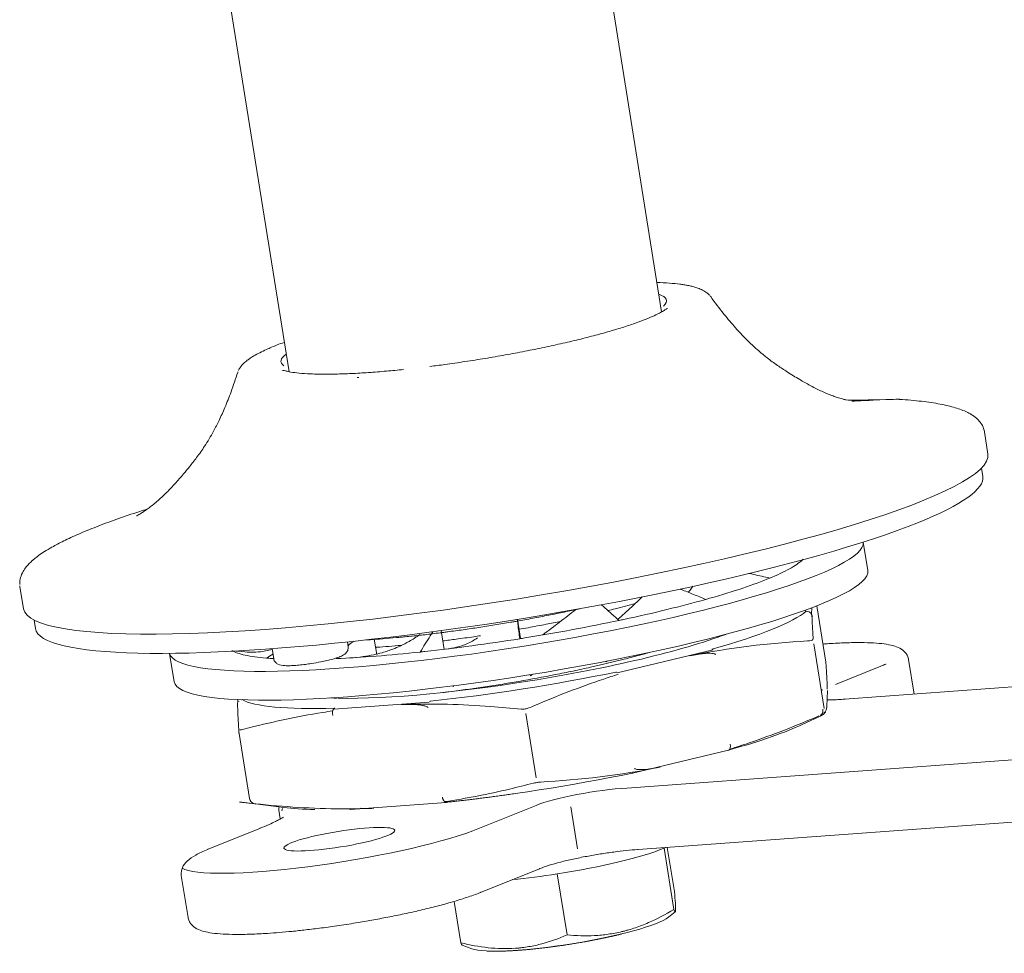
# Model space of a CAD drawing. Header units: millimetres. Extents: x 1769 to 2159, y 1684 to 1953.
# Tile 6 of 9: x 1992 to 2038, y 1863 to 1906. Entities that reach past the tile are written whole.
import ezdxf

# ---------------------------------------------------------------- set-up
doc = ezdxf.new("R2010")
doc.units = ezdxf.units.MM
doc.layers.add('1', color=7, linetype='Continuous', true_color=0xffffff)

msp = doc.modelspace()

# ---------------------------------------------------------------- linework, layer by layer
at = {"layer": '1', "color": 7, "linetype": 'Continuous', "lineweight": 18}
for p, q in [((2022.105, 1892.837), (2018.637, 1914.465)), ((2001.995, 1907.718), (2004.826, 1890.066)), ((2008.546, 1890.025), (2008.634, 1890.031)), ((2008.067, 1889.802), (2007.977, 1889.796)), ((2037.239, 1886.249), (2037.074, 1887.28)), ((2037.001, 1885.208), (2036.938, 1885.599)), ((2031.664, 1880.843), (2031.452, 1882.164)), ((1992.345, 1880.107), (1992.511, 1879.076)), ((2029.722, 1876.594), (2029.302, 1879.211)), ((2087.743, 1879.064), (2030.589, 1874.881)), ((1993, 1878.552), (1993.062, 1878.162)), ((1993.062, 1878.162), (1993.062, 1878.162)), ((2015.56, 1877.689), (2015.416, 1878.584)), ((2012.022, 1877.188), (2011.882, 1878.061)), ((2004.039, 1877.22), (2004.112, 1876.76)), ((2007.568, 1877.314), (2007.533, 1877.535)), ((2008.893, 1876.949), (2008.777, 1877.671)), ((1999.285, 1877.005), (1999.497, 1875.684)), ((2019.533, 1876.641), (2019.537, 1876.617)), ((2033.811, 1875.117), (2033.554, 1876.723)), ((2016.013, 1876.017), (2016.022, 1875.96)), ((2029.767, 1874.546), (2029.791, 1875.287)), ((2002.445, 1874.863), (2002.436, 1874.592)), ((2028.653, 1873.719), (2029.528, 1874.131)), ((2029.528, 1874.131), (2029.526, 1874.131)), ((2002.505, 1873.285), (2002.988, 1870.274)), ((2020.754, 1871.45), (2025.204, 1872.514)), ((2021.021, 1867.91), (2078.174, 1872.092)), ((2002.988, 1870.279), (2002.992, 1870.273)), ((2003.265, 1870.022), (2004.584, 1869.859)), ((2007.682, 1869.773), (2012.107, 1870.097)), ((2012.107, 1870.097), (2012.111, 1870.097)), ((2004.349, 1869.739), (2004.415, 1869.327)), ((2003.494, 1868.903), (2001.076, 1867.926)), ((2022.214, 1867.968), (2022.669, 1865.133)), ((2022.366, 1868.008), (2022.695, 1865.957)), ((1999.829, 1866.712), (2000.142, 1864.757)), ((2013.706, 1865.918), (2016.444, 1867.023)), ((2017.263, 1866.783), (2017.718, 1863.948)), ((2012.485, 1865.505), (2012.793, 1863.587)), ((2022.416, 1864.767), (2022.739, 1865.021)), ((2012.848, 1863.473), (2013.308, 1863.307))]:
    msp.add_line(p, q, dxfattribs=at)
at = {"layer": '1', "color": 7, "linetype": 'Continuous', "lineweight": 13}
for p, q in [((2029.062, 1879.119), (2029.053, 1878.835)), ((2029.647, 1874.443), (2029.166, 1877.441)), ((2020.045, 1876.107), (2024.495, 1877.172)), ((2032.266, 1876.411), (2030.166, 1875.564)), ((2032.503, 1876.507), (2032.51, 1876.51)), ((2020.16, 1875.883), (2020.162, 1875.886)), ((2077.647, 1874.945), (2020.494, 1870.763)), ((2002.501, 1874.765), (2002.501, 1874.767)), ((2011.321, 1874.742), (2006.895, 1874.418)), ((2015.801, 1874.219), (2016.281, 1871.229)), ((2025.236, 1872.532), (2025.251, 1872.537)), ((2003.248, 1870.027), (2002.52, 1870.113)), ((2016.285, 1869.959), (2013.352, 1868.775)), ((2018.205, 1867.942), (2017.891, 1869.897))]:
    msp.add_line(p, q, dxfattribs=at)
for centre, major_axis, start_param, end_param in [((2013.386, 1891.95), (-8.936, -1.433), 2.945463, 3.399785), ((2013.386, 1891.95), (-8.936, -1.433), 6.024999, 6.436417), ((2015.737, 1877.286), (13.33, 2.138), 5.402229, 6.060484), ((2026.07, 1876.025), (7.405, 1.188), 5.679905, 5.742121), ((2015.737, 1877.286), (13.33, 2.138), 4.356102, 5.014538), ((2032.289, 1875.575), (2.962, 0.475), 2.711293, 2.738913), ((2015.737, 1877.286), (13.33, 2.138), 3.310193, 3.968417), ((2018.85, 1870.149), (2.962, 0.475), 0.960555, 2.595028), ((1994.645, 1868.272), (9.874, 1.583), 6.180106, 6.249198), ((2007.156, 1868.389), (7.405, 1.188), 3.302263, 5.679905)]:
    msp.add_ellipse(centre, major_axis=major_axis, ratio=0.140348, start_param=start_param, end_param=end_param, dxfattribs=at)
at = {"layer": '1', "color": 7, "linetype": 'Continuous', "lineweight": 18}
for centre, major_axis, ratio, start_param, end_param in [((2013.429, 1891.68), (10.996, 1.763), 0.140348, 0.071439, 0.099812), ((2013.429, 1891.68), (10.996, 1.763), 0.140348, 3.062726, 3.070678), ((2014.875, 1882.663), (-22.364, -3.587), 0.140348, 0.000066, 3.14156), ((2015.032, 1881.685), (-21.969, -3.523), 0.140348, 2.590898, 3.141659), ((2015.032, 1881.685), (-21.969, -3.523), 0.140348, 0, 2.590898), ((2015.366, 1879.598), (16.083, 2.579), 0.140348, 3.147466, 6.277277), ((2015.58, 1878.263), (-16.083, -2.579), 0.140348, 0.000081, 3.141575), ((2015.366, 1879.598), (13.478, 2.161), 0.140348, 5.748949, 5.766416), ((2014.71, 1883.694), (-22.364, -3.587), 0.140348, 6.277934, 6.283137), ((2015.366, 1879.598), (13.478, 2.161), 0.140348, 5.399883, 5.41735), ((2028.809, 1878.662), (-0.197, 0.226), 0.96599, 5.395302, 5.709456), ((2028.809, 1878.662), (0.3, 0.008), 0.979022, 0.132038, 1.394763), ((2015.366, 1879.598), (13.478, 2.161), 0.140348, 5.050817, 5.068284), ((2015.737, 1877.286), (11.108, 1.781), 0.140348, 3.736892, 5.68792), ((2015.366, 1879.598), (13.478, 2.161), 0.140348, 4.701751, 4.719218), ((2015.366, 1879.598), (13.478, 2.161), 0.140348, 3.654554, 3.672021), ((2015.366, 1879.598), (13.478, 2.161), 0.140348, 4.352685, 4.370152), ((2024.475, 1876.912), (0.081, -0.289), 0.630658, 2.645592, 2.959745), ((2029.425, 1876.549), (0.299, 0.021), 0.954961, 6.186717, 6.373708), ((2026.148, 1875.536), (7.405, 1.188), 0.140348, 6.26666, 6.283202), ((2020.026, 1875.847), (-0.06, 0.294), 0.294915, 5.821618, 6.135772), ((2002.736, 1874.582), (0.3, 0.008), 0.979022, 2.997307, 3.273628), ((2002.736, 1874.582), (-0.3, 0.01), 0.989739, 6.126189, 6.28317), ((2002.736, 1874.582), (-0.153, -0.258), 0.976335, 4.078289, 4.161981), ((2011.427, 1874.502), (0.032, -0.298), 0.345677, 3.291723, 3.605877), ((2029.468, 1874.556), (-0.3, 0.01), 0.989739, 2.929766, 3.330441), ((2007.001, 1874.178), (0.044, -0.297), 0.525866, 3.576584, 4.839308), ((2007.001, 1874.178), (-0.009, 0.3), 0.671075, 0.190454, 0.504607), ((2029.329, 1874.395), (0.112, -0.278), 0.843727, 0.049618, 1.306255), ((2016.487, 1872.608), (13.374, 2.145), 0.140348, 5.402941, 5.831738), ((2025.134, 1872.806), (-0.09, 0.286), 0.461935, 3.257277, 4.520001), ((2016.487, 1872.608), (13.374, 2.145), 0.140348, 4.355744, 5.014843), ((2020.685, 1871.741), (0.06, -0.294), 0.294915, 6.135771, 6.449924), ((2020.685, 1871.741), (-0.07, 0.292), 0.471639, 3.141604, 3.242307), ((2003.284, 1870.325), (0.129, 0.271), 0.999471, 2.171307, 2.829285), ((2003.284, 1870.325), (0.129, 0.271), 0.999471, 3.091729, 3.470135), ((2012.085, 1870.396), (-0.032, 0.298), 0.345677, 2.977572, 3.291725), ((2016.691, 1871.718), (12.342, 1.979), 0.140348, 3.060361, 3.141582), ((2016.487, 1872.608), (13.374, 2.145), 0.140348, 3.59304, 3.792109), ((2007.66, 1870.072), (0.009, -0.3), 0.671075, 6.159485, 6.32131), ((2007.66, 1870.072), (-0.022, 0.299), 0.5181, 3.03993, 3.14159), ((2001.263, 1867.463), (0.187, -0.464), 0.843727, 3.141608, 3.193935), ((2017.289, 1867.607), (-5.701, -0.914), 0.140348, 1.543701, 2.590898), ((2020.984, 1868.409), (-0.036, 0.499), 0.5181, 3.035391, 3.141591), ((2017.289, 1867.607), (-5.701, -0.914), 0.140348, 2.590898, 2.62184), ((2007.234, 1867.9), (7.405, 1.188), 0.140348, 3.123791, 3.14161), ((2017.289, 1867.607), (-5.701, -0.914), 0.140348, 1.1699, 1.543701), ((2016.257, 1867.487), (-0.187, 0.464), 0.843727, 3.141608, 3.197911), ((2013.519, 1866.382), (-0.187, 0.464), 0.843727, 3.141608, 3.193763), ((2017.836, 1864.199), (-4.697, -0.753), 0.140348, 0.24806, 2.893477)]:
    msp.add_ellipse(centre, major_axis=major_axis, ratio=ratio, start_param=start_param, end_param=end_param, dxfattribs=at)
msp.add_ellipse((2007.156, 1868.389), major_axis=(2.567, 0.412), ratio=0.140348, dxfattribs=at)
for points, knots in [([(2024.318, 1893.619), (2024.285, 1893.656), (2024.194, 1893.74), (2024.016, 1893.848), (2023.804, 1893.938), (2023.605, 1894.001), (2023.438, 1894.041), (2023.312, 1894.066), (2023.219, 1894.083), (2023.133, 1894.097), (2023.043, 1894.11), (2022.831, 1894.139), (2022.465, 1894.175), (2022.09, 1894.194), (2021.887, 1894.201)], [0, 0, 0, 0, 0.089341, 0.21437, 0.319003, 0.403489, 0.474491, 0.520805, 0.55477, 0.589001, 0.623501, 0.658271, 0.825838, 1, 1, 1, 1]), ([(2030.923, 1888.699), (2030.923, 1888.699), (2030.917, 1888.7), (2032.997, 1888.792), (2030.764, 1888.729), (2030.638, 1888.759), (2030.507, 1888.794), (2030.384, 1888.83), (2030.233, 1888.878), (2030.048, 1888.942), (2029.846, 1889.02), (2029.617, 1889.117), (2029.318, 1889.256), (2028.948, 1889.447), (2028.471, 1889.72), (2027.967, 1890.029), (2027.461, 1890.363), (2026.97, 1890.722), (2026.483, 1891.129), (2025.997, 1891.592), (2025.505, 1892.117), (2024.956, 1892.775), (2024.579, 1893.271), (2024.379, 1893.549)], [0, 0, 0, 0, 0.023415, 0.07286, 0.119317, 0.171431, 0.213799, 0.243842, 0.270479, 0.305875, 0.347207, 0.380915, 0.40899, 0.448494, 0.500654, 0.56401, 0.612383, 0.666498, 0.728163, 0.781238, 0.842335, 0.914119, 1, 1, 1, 1]), ([(2022.38, 1893.001), (2022.377, 1893.002), (2022.369, 1893.004), (2022.346, 1892.991), (2022.294, 1892.954), (2022.221, 1892.905), (2022.146, 1892.86), (2022.058, 1892.81), (2021.955, 1892.756), (2021.781, 1892.671), (2021.499, 1892.546), (2021.059, 1892.375), (2020.512, 1892.186), (2019.867, 1891.985), (2019.145, 1891.782), (2018.364, 1891.58), (2017.534, 1891.383), (2016.665, 1891.192), (2015.766, 1891.01), (2014.847, 1890.838), (2013.917, 1890.678), (2012.982, 1890.53), (2012.127, 1890.407), (2011.589, 1890.336), (2011.359, 1890.308)], [0, 0, 0, 0, 0.017017, 0.049457, 0.072638, 0.090718, 0.109507, 0.129044, 0.149331, 0.170366, 0.222348, 0.278399, 0.338505, 0.401292, 0.463866, 0.526131, 0.588079, 0.649708, 0.711011, 0.771985, 0.832625, 0.89322, 0.95415, 1, 1, 1, 1]), ([(2004.597, 1891.426), (2004.486, 1891.385), (2004.192, 1891.274), (2003.696, 1891.066), (2003.331, 1890.881), (2003.109, 1890.747), (2003.008, 1890.682), (2002.87, 1890.584), (2002.706, 1890.443), (2002.565, 1890.281), (2002.5, 1890.166), (2002.478, 1890.114)], [0, 0, 0, 0, 0.10084, 0.277228, 0.528512, 0.569109, 0.615378, 0.685723, 0.78172, 0.903744, 1, 1, 1, 1]), ([(2002.443, 1890.03), (2002.347, 1889.728), (2002.159, 1889.18), (2001.87, 1888.438), (2001.596, 1887.827), (2001.287, 1887.224), (2000.941, 1886.646), (2000.562, 1886.107), (2000.232, 1885.685), (1999.959, 1885.358), (1999.735, 1885.098), (1999.543, 1884.88), (1999.348, 1884.669), (1999.139, 1884.454), (1998.91, 1884.234), (1998.688, 1884.037), (1998.476, 1883.864), (1998.293, 1883.726), (1998.136, 1883.616), (1998.02, 1883.54), (1997.931, 1883.484), (1997.844, 1883.432), (1997.769, 1883.391), (1997.753, 1883.382), (1997.753, 1883.382)], [0, 0, 0, 0, 0.079426, 0.146025, 0.202676, 0.251622, 0.322189, 0.380274, 0.428428, 0.467404, 0.497048, 0.523193, 0.550144, 0.582803, 0.617126, 0.654654, 0.696305, 0.740365, 0.777638, 0.806531, 0.833866, 0.882205, 0.942404, 1, 1, 1, 1]), ([(2010.134, 1890.167), (2009.867, 1890.14), (2009.311, 1890.086), (2008.5, 1890.022), (2007.71, 1889.976), (2006.988, 1889.951), (2006.294, 1889.946), (2005.681, 1889.965), (2005.184, 1890.006), (2004.851, 1890.057), (2004.634, 1890.108), (2004.547, 1890.131), (2004.526, 1890.128), (2004.521, 1890.122)], [0, 0, 0, 0, 0.088147, 0.186727, 0.285809, 0.385369, 0.481313, 0.598674, 0.70397, 0.79719, 0.86449, 0.943013, 1, 1, 1, 1]), ([(2037.074, 1887.28), (2037.056, 1887.382), (2036.999, 1887.556), (2036.854, 1887.767), (2036.705, 1887.915), (2036.566, 1888.02), (2036.424, 1888.109), (2036.163, 1888.246), (2035.741, 1888.403), (2035.038, 1888.57), (2034.176, 1888.7), (2033.458, 1888.763), (2033.043, 1888.789), (2032.221, 1888.764)], [0, 0, 0, 0, 0.08682, 0.159067, 0.216767, 0.264009, 0.31157, 0.360053, 0.510268, 0.663913, 0.820499, 0.980179, 1, 1, 1, 1]), ([(1998.233, 1883.694), (1998.122, 1883.659), (1997.634, 1883.502), (1996.826, 1883.228), (1995.881, 1882.877), (1995.061, 1882.54), (1994.38, 1882.226), (1993.864, 1881.955), (1993.486, 1881.73), (1993.212, 1881.545), (1993.028, 1881.402), (1992.883, 1881.278), (1992.743, 1881.143), (1992.586, 1880.959), (1992.437, 1880.721), (1992.343, 1880.46), (1992.333, 1880.282), (1992.339, 1880.201)], [0, 0, 0, 0, 0.030407, 0.13504, 0.237662, 0.338277, 0.436298, 0.525337, 0.59135, 0.649919, 0.701045, 0.726997, 0.763541, 0.811337, 0.870461, 0.940964, 1, 1, 1, 1]), ([(2027.121, 1880.495), (2026.87, 1880.552), (2026.62, 1880.609), (2026.3, 1880.682), (2026.231, 1880.697), (2026.162, 1880.713)], [0, 0, 0, 0, 0.783961, 0.783961, 1, 1, 1, 1]), ([(2024.154, 1879.508), (2023.964, 1879.585), (2023.773, 1879.662), (2023.393, 1879.816), (2023.202, 1879.893), (2022.999, 1879.975), (2022.986, 1879.98), (2022.973, 1879.986)], [0, 0, 0, 0, 0.483293, 0.483293, 0.966586, 0.966586, 1, 1, 1, 1]), ([(2023.556, 1880.114), (2023.511, 1880.053), (2023.466, 1879.992), (2023.396, 1879.9), (2023.372, 1879.869), (2023.347, 1879.837)], [0, 0, 0, 0, 0.660236, 0.660236, 1, 1, 1, 1]), ([(2021.197, 1879.62), (2021.147, 1879.571), (2021.096, 1879.522), (2020.938, 1879.371), (2020.828, 1879.269), (2020.607, 1879.065), (2020.495, 1878.963), (2020.275, 1878.765), (2020.167, 1878.669), (2020.057, 1878.573)], [0, 0, 0, 0, 0.139384, 0.139384, 0.431825, 0.431825, 0.724265, 0.724265, 1, 1, 1, 1]), ([(2008.384, 1877.627), (2008.449, 1877.631), (2008.515, 1877.635), (2008.773, 1877.652), (2009.169, 1877.68), (2009.587, 1877.715), (2009.854, 1877.74), (2009.908, 1877.745), (2010.016, 1877.755), (2010.179, 1877.771), (2010.344, 1877.787), (2010.676, 1877.822), (2010.902, 1877.846), (2011.36, 1877.899), (2011.592, 1877.927), (2011.888, 1877.965), (2011.947, 1877.972), (2012.065, 1877.988), (2012.244, 1878.011), (2012.422, 1878.035), (2012.781, 1878.084), (2013.262, 1878.153), (2013.992, 1878.264), (2014.484, 1878.344), (2014.856, 1878.406), (2015.042, 1878.438), (2015.228, 1878.47), (2015.353, 1878.492), (2015.416, 1878.503), (2015.728, 1878.558), (2016.224, 1878.649), (2016.958, 1878.791), (2017.654, 1878.932), (2018.103, 1879.028), (2018.311, 1879.073)], [0, 0, 0, 0, 0.024054, 0.024054, 0.094387, 0.164721, 0.164721, 0.182304, 0.182304, 0.199887, 0.235054, 0.235054, 0.305388, 0.305388, 0.375721, 0.375721, 0.393304, 0.393304, 0.410888, 0.446054, 0.446054, 0.516388, 0.586721, 0.657054, 0.657054, 0.692221, 0.709804, 0.709804, 0.727388, 0.727388, 0.797721, 0.868055, 0.938388, 1, 1, 1, 1]), ([(2020.127, 1878.531), (2020.019, 1878.628), (2019.91, 1878.725), (2019.693, 1878.918), (2019.584, 1879.015), (2019.42, 1879.162), (2019.365, 1879.211), (2019.309, 1879.26)], [0, 0, 0, 0, 0.398304, 0.398304, 0.796608, 0.796608, 1, 1, 1, 1]), ([(2020.879, 1879.317), (2020.58, 1879.234), (2020.163, 1879.124), (2019.731, 1879.016), (2019.619, 1878.988)], [0, 0, 0, 0, 0.74359, 1, 1, 1, 1]), ([(2015.526, 1877.683), (2015.511, 1877.797), (2015.496, 1877.911), (2015.465, 1878.139), (2015.45, 1878.253), (2015.425, 1878.44), (2015.415, 1878.513), (2015.405, 1878.585)], [0, 0, 0, 0, 0.379164, 0.379164, 0.758328, 0.758328, 1, 1, 1, 1]), ([(2018.122, 1879.038), (2018, 1878.942), (2017.878, 1878.846), (2017.627, 1878.651), (2017.499, 1878.553), (2017.243, 1878.356), (2017.114, 1878.258), (2016.855, 1878.063), (2016.725, 1877.965), (2016.589, 1877.865), (2016.584, 1877.861), (2016.578, 1877.857)], [0, 0, 0, 0, 0.24181, 0.24181, 0.491164, 0.491164, 0.740517, 0.740517, 0.98987, 0.98987, 1, 1, 1, 1]), ([(2017.422, 1878.492), (2017.199, 1878.446), (2016.698, 1878.344), (2016.191, 1878.248), (2015.77, 1878.17), (2015.629, 1878.145), (2015.488, 1878.12)], [0, 0, 0, 0, 0.350087, 0.783362, 0.783362, 1, 1, 1, 1]), ([(2010.89, 1877.875), (2010.732, 1877.761), (2010.436, 1877.572), (2010.014, 1877.357), (2009.682, 1877.217), (2009.402, 1877.116), (2009.106, 1877.024), (2008.722, 1876.929), (2008.222, 1876.841), (2007.844, 1876.805), (2007.634, 1876.794)], [0, 0, 0, 0, 0.177687, 0.318594, 0.423809, 0.49581, 0.578383, 0.689102, 0.829015, 1, 1, 1, 1]), ([(2010.906, 1877.066), (2010.985, 1877.193), (2011.063, 1877.32), (2011.22, 1877.573), (2011.298, 1877.699), (2011.415, 1877.887), (2011.453, 1877.949), (2011.491, 1878.01)], [0, 0, 0, 0, 0.402259, 0.402259, 0.804518, 0.804518, 1, 1, 1, 1]), ([(2013.704, 1877.825), (2013.599, 1877.809), (2013.219, 1877.752), (2012.843, 1877.699), (2012.363, 1877.635), (2012.156, 1877.608), (2011.951, 1877.582)], [0, 0, 0, 0, 0.174721, 0.639405, 0.639405, 1, 1, 1, 1]), ([(2013.563, 1877.725), (2013.412, 1877.618), (2013.107, 1877.447), (2012.62, 1877.285), (2012.292, 1877.226), (2012.134, 1877.207)], [0, 0, 0, 0, 0.38202, 0.715181, 1, 1, 1, 1]), ([(2005.861, 1876.536), (2006.014, 1876.558), (2006.26, 1876.6), (2006.592, 1876.672), (2006.861, 1876.741), (2007.096, 1876.813), (2007.313, 1876.899), (2007.485, 1877.025), (2007.568, 1877.176), (2007.574, 1877.266), (2007.568, 1877.315)], [0, 0, 0, 0, 0.17178, 0.28903, 0.411281, 0.538773, 0.673916, 0.82552, 0.909966, 1, 1, 1, 1]), ([(2007.561, 1877.362), (2007.637, 1877.425), (2007.714, 1877.489), (2007.798, 1877.558), (2007.805, 1877.563), (2007.812, 1877.569)], [0, 0, 0, 0, 0.917412, 0.917412, 1, 1, 1, 1]), ([(2010.036, 1877.377), (2009.636, 1877.342), (2009.254, 1877.313), (2008.871, 1877.291), (2008.848, 1877.29), (2008.825, 1877.289)], [0, 0, 0, 0, 0.939866, 0.939866, 1, 1, 1, 1]), ([(2033.555, 1876.705), (2033.546, 1876.771), (2033.512, 1876.892), (2033.385, 1877.089), (2033.159, 1877.256), (2032.832, 1877.374), (2032.433, 1877.45), (2031.951, 1877.493), (2031.348, 1877.511), (2030.653, 1877.5), (2030.049, 1877.47), (2029.683, 1877.444), (2029.59, 1877.438)], [0, 0, 0, 0, 0.056091, 0.111351, 0.219283, 0.329463, 0.448575, 0.575516, 0.702952, 0.830144, 0.957143, 1, 1, 1, 1]), ([(2004.037, 1877.187), (2003.931, 1877.159), (2003.666, 1877.099), (2003.269, 1877.051), (2003.011, 1877.053), (2002.889, 1877.066)], [0, 0, 0, 0, 0.232616, 0.601998, 1, 1, 1, 1]), ([(2004.112, 1876.76), (2004.119, 1876.726), (2004.138, 1876.664), (2004.207, 1876.566), (2004.365, 1876.463), (2004.579, 1876.435), (2004.861, 1876.432), (2005.133, 1876.446), (2005.426, 1876.474), (2005.674, 1876.503), (2005.817, 1876.528), (2005.861, 1876.536)], [0, 0, 0, 0, 0.050491, 0.100197, 0.199223, 0.427218, 0.562484, 0.696492, 0.824421, 0.946463, 1, 1, 1, 1]), ([(2021.546, 1877.052), (2021.398, 1877.01), (2021.247, 1876.968), (2020.856, 1876.862), (2020.125, 1876.67), (2019.084, 1876.422), (2018.27, 1876.245), (2017.722, 1876.13), (2016.892, 1875.96), (2015.764, 1875.752), (2014.921, 1875.612), (2014.362, 1875.522), (2014.084, 1875.479), (2013.256, 1875.357), (2012.633, 1875.273), (2012.033, 1875.2), (2011.956, 1875.191)], [0, 0, 0, 0, 0.054253, 0.054253, 0.137977, 0.305425, 0.389149, 0.389149, 0.472873, 0.640322, 0.724046, 0.724046, 0.80777, 0.80777, 0.975218, 1, 1, 1, 1]), ([(2029.519, 1874.128), (2029.548, 1874.141), (2029.606, 1874.176), (2029.674, 1874.251), (2029.73, 1874.361), (2029.756, 1874.454), (2029.764, 1874.508)], [0, 0, 0, 0, 0.170489, 0.394083, 0.670657, 1, 1, 1, 1]), ([(2030.616, 1874.881), (2030.499, 1874.872), (2030.285, 1874.858), (2029.999, 1874.847), (2029.837, 1874.845), (2029.762, 1874.845)], [0, 0, 0, 0, 0.350915, 0.674289, 1, 1, 1, 1]), ([(2002.51, 1873.273), (2002.509, 1873.273), (2002.507, 1873.277), (2002.506, 1873.281), (2002.506, 1873.284)], [0, 0, 0, 0, 0.232219, 1, 1, 1, 1]), ([(2002.99, 1870.281), (2002.994, 1870.263), (2003.004, 1870.229), (2003.028, 1870.181), (2003.055, 1870.142), (2003.081, 1870.111), (2003.105, 1870.088), (2003.133, 1870.066), (2003.147, 1870.057), (2003.155, 1870.054)], [0, 0, 0, 0, 0.183311, 0.344924, 0.485982, 0.608926, 0.717203, 0.815125, 1, 1, 1, 1]), ([(2004.575, 1869.409), (2004.573, 1869.409), (2004.558, 1869.407), (2004.507, 1869.379), (2004.384, 1869.308), (2004.193, 1869.207), (2003.899, 1869.068), (2003.631, 1868.957), (2003.474, 1868.894)], [0, 0, 0, 0, 0.048483, 0.226422, 0.38568, 0.56746, 0.772123, 1, 1, 1, 1]), ([(2001.056, 1867.918), (2000.847, 1867.836), (2000.492, 1867.666), (2000.099, 1867.397), (1999.856, 1867.094), (1999.821, 1866.854), (1999.827, 1866.731)], [0, 0, 0, 0, 0.290174, 0.553512, 0.790313, 1, 1, 1, 1]), ([(2016.464, 1867.032), (2016.585, 1867.081), (2016.862, 1867.178), (2017.391, 1867.327), (2017.986, 1867.468), (2018.62, 1867.596), (2019.261, 1867.706), (2019.885, 1867.797), (2020.47, 1867.866), (2020.825, 1867.898), (2020.994, 1867.911)], [0, 0, 0, 0, 0.138065, 0.272502, 0.403255, 0.53027, 0.653496, 0.772888, 0.888402, 1, 1, 1, 1]), ([(2000.141, 1864.775), (2000.15, 1864.709), (2000.183, 1864.589), (2000.311, 1864.391), (2000.537, 1864.224), (2000.864, 1864.106), (2001.263, 1864.031), (2001.745, 1863.987), (2002.348, 1863.97), (2003.043, 1863.981), (2003.732, 1864.015), (2004.378, 1864.062), (2004.969, 1864.116), (2005.618, 1864.185), (2006.348, 1864.274), (2007.167, 1864.388), (2007.983, 1864.515), (2008.773, 1864.652), (2009.519, 1864.793), (2010.283, 1864.951), (2011.05, 1865.124), (2011.802, 1865.312), (2012.519, 1865.511), (2013.179, 1865.719), (2013.553, 1865.857), (2013.726, 1865.927)], [0, 0, 0, 0, 0.022732, 0.045127, 0.088868, 0.13352, 0.181792, 0.233237, 0.284882, 0.336429, 0.387897, 0.422191, 0.456473, 0.49295, 0.533384, 0.577777, 0.626133, 0.665016, 0.706135, 0.749493, 0.795094, 0.842941, 0.893038, 0.94539, 1, 1, 1, 1]), ([(2022.669, 1865.133), (2022.692, 1865.067), (2022.712, 1865.025), (2022.734, 1865.014), (2022.74, 1865.019), (2022.748, 1865.048), (2022.751, 1865.073), (2022.752, 1865.116), (2022.753, 1865.126), (2022.753, 1865.146), (2022.753, 1865.157), (2022.752, 1865.19), (2022.752, 1865.215), (2022.749, 1865.297), (2022.745, 1865.362), (2022.73, 1865.579), (2022.714, 1865.757), (2022.695, 1865.957)], [0, 0, 0, 0, 0.25, 0.25, 0.375, 0.375, 0.5, 0.5, 0.53125, 0.53125, 0.5625, 0.5625, 0.625, 0.625, 0.75, 0.75, 1, 1, 1, 1]), ([(2017.718, 1863.948), (2018.143, 1863.912), (2018.568, 1863.899), (2019.204, 1863.933), (2019.416, 1863.953), (2019.839, 1864.013), (2020.05, 1864.053), (2020.313, 1864.116), (2020.366, 1864.129), (2020.471, 1864.157), (2020.628, 1864.2), (2020.784, 1864.249), (2021.092, 1864.354), (2021.295, 1864.433), (2021.896, 1864.695), (2022.286, 1864.903), (2022.669, 1865.133)], [0, 0, 0, 0, 0.25, 0.25, 0.375, 0.375, 0.5, 0.5, 0.53125, 0.53125, 0.5625, 0.625, 0.625, 0.75, 0.75, 1, 1, 1, 1]), ([(2012.793, 1863.587), (2013.216, 1863.484), (2013.639, 1863.404), (2014.271, 1863.335), (2014.481, 1863.32), (2014.901, 1863.311), (2015.111, 1863.316), (2015.373, 1863.334), (2015.425, 1863.339), (2015.53, 1863.349), (2015.582, 1863.355), (2015.738, 1863.374), (2015.841, 1863.389), (2016.148, 1863.442), (2016.35, 1863.486), (2016.948, 1863.646), (2017.337, 1863.785), (2017.718, 1863.948)], [0, 0, 0, 0, 0.25, 0.25, 0.375, 0.375, 0.5, 0.5, 0.53125, 0.53125, 0.5625, 0.5625, 0.625, 0.625, 0.75, 0.75, 1, 1, 1, 1]), ([(2012.852, 1863.472), (2012.851, 1863.472), (2012.851, 1863.472), (2012.836, 1863.48), (2012.816, 1863.522), (2012.793, 1863.587)], [0, 0, 0, 0, 0.029538, 0.029538, 1, 1, 1, 1])]:
    msp.add_open_spline(points, degree=3, knots=knots, dxfattribs=at)
for points, degree in [([(2024.379, 1893.549), (2024.367, 1893.561)], 1), ([(2002.456, 1890.056), (2002.443, 1890.03)], 1), ([(2028.127, 1880.977), (2028.367, 1881.116), (2028.549, 1881.249), (2028.67, 1881.374)], 3), ([(2027.234, 1880.542), (2027.587, 1880.692), (2027.886, 1880.838), (2028.127, 1880.977)], 3), ([(2025.87, 1880.032), (2026.337, 1880.189), (2026.756, 1880.344), (2027.121, 1880.495)], 3), ([(2027.119, 1880.495), (2027.158, 1880.511), (2027.196, 1880.527), (2027.234, 1880.542)], 3), ([(1992.346, 1880.137), (1992.345, 1880.107)], 1), ([(2023.071, 1880.005), (2023.047, 1879.996), (2023.023, 1879.988), (2023, 1879.979)], 3), ([(2024.331, 1879.558), (2024.887, 1879.717), (2025.402, 1879.875), (2025.87, 1880.032)], 3), ([(2022.346, 1879.035), (2022.983, 1879.191), (2023.589, 1879.349), (2024.154, 1879.508)], 3), ([(2020.347, 1878.578), (2021.039, 1878.726), (2021.708, 1878.88), (2022.346, 1879.035)], 3), ([(2017.98, 1878.106), (2018.711, 1878.241), (2019.43, 1878.384), (2020.127, 1878.531)], 3), ([(2013.299, 1877.356), (2014.036, 1877.455), (2014.781, 1877.565), (2015.526, 1877.683)], 3), ([(2015.762, 1877.721), (2016.506, 1877.841), (2017.249, 1877.97), (2017.98, 1878.106)], 3), ([(2011.129, 1877.091), (2011.836, 1877.168), (2012.563, 1877.257), (2013.299, 1877.356)], 3), ([(2002.164, 1877.131), (2002.315, 1877.05), (2002.527, 1876.98), (2002.796, 1876.922)], 3), ([(2002.901, 1877.065), (2002.723, 1877.081), (2002.544, 1877.097), (2002.365, 1877.113)], 3), ([(2002.796, 1876.922), (2003.066, 1876.864), (2003.392, 1876.819), (2003.772, 1876.786)], 3), ([(2003.772, 1876.786), (2003.874, 1876.847), (2003.977, 1876.907), (2004.079, 1876.968)], 3), ([(2003.894, 1876.776), (2003.962, 1876.771), (2004.032, 1876.767), (2004.103, 1876.762)], 3), ([(2007.007, 1876.763), (2007.592, 1876.788), (2008.215, 1876.827), (2008.868, 1876.877)], 3), ([(2008.868, 1876.877), (2009.521, 1876.928), (2010.203, 1876.991), (2010.906, 1877.066)], 3), ([(2019.537, 1876.617), (2019.559, 1876.63), (2019.581, 1876.644), (2019.603, 1876.657)], 3), ([(2029.787, 1875.343), (2029.775, 1875.814), (2029.721, 1876.595)], 2), ([(2016.022, 1875.96), (2016.02, 1875.98), (2016.018, 1876.001), (2016.015, 1876.022)], 3), ([(2016.022, 1875.96), (2016.059, 1875.986), (2016.096, 1876.013), (2016.133, 1876.04)], 3), ([(2012.47, 1875.476), (2012.442, 1875.483), (2012.414, 1875.49), (2012.386, 1875.497)], 3), ([(2007.03, 1874.926), (2006.943, 1874.932), (2006.861, 1874.939), (2006.784, 1874.947)], 3), ([(2002.506, 1873.284), (2002.452, 1874.065), (2002.44, 1874.536)], 2), ([(2002.502, 1873.338), (2002.512, 1873.263)], 1), ([(2025.211, 1872.518), (2025.235, 1872.525)], 1), ([(2020.75, 1871.451), (2020.768, 1871.455)], 1), ([(2003.253, 1870.027), (2003.277, 1870.021)], 1), ([(2007.648, 1869.773), (2007.666, 1869.773)], 1)]:
    msp.add_open_spline(points, degree=degree, dxfattribs=at)
at = {"layer": '1', "color": 7, "linetype": 'Continuous', "lineweight": 13}
for points, knots in [([(2029.075, 1878.799), (2029.075, 1878.779), (2029.076, 1878.759), (2029.087, 1878.453), (2029.106, 1878.117), (2029.132, 1877.724), (2029.134, 1877.703), (2029.135, 1877.682)], [0, 0, 0, 0, 0.062447, 0.062447, 0.95041, 0.95041, 1, 1, 1, 1]), ([(2029.135, 1877.682), (2029.135, 1877.68), (2029.135, 1877.677), (2029.132, 1877.637), (2029.07, 1877.605), (2028.939, 1877.585), (2028.906, 1877.582), (2028.871, 1877.581)], [0, 0, 0, 0, 0.041005, 0.041005, 0.783005, 0.783005, 1, 1, 1, 1]), ([(2023.418, 1876.896), (2023.535, 1876.919), (2023.651, 1876.94), (2023.865, 1876.974), (2023.961, 1876.988), (2024.155, 1877.007), (2024.251, 1877.014), (2024.4, 1877.01), (2024.449, 1877.006), (2024.522, 1876.992), (2024.546, 1876.986), (2024.583, 1876.972), (2024.597, 1876.966), (2024.61, 1876.957)], [0, 0, 0, 0, 0.295275, 0.295275, 0.53832, 0.53832, 0.781365, 0.781365, 0.902887, 0.902887, 0.963648, 0.963648, 1, 1, 1, 1]), ([(2020.091, 1876.033), (2019.866, 1875.963), (2019.641, 1875.889), (2018.33, 1875.449), (2017.264, 1875.035), (2016.124, 1874.549), (2016.036, 1874.511), (2015.948, 1874.473)], [0, 0, 0, 0, 0.159685, 0.159685, 0.934973, 0.934973, 1, 1, 1, 1]), ([(2015.592, 1874.416), (2015.118, 1874.466), (2014.643, 1874.51), (2012.835, 1874.646), (2011.499, 1874.684), (2010.115, 1874.634), (2010.071, 1874.632), (2010.027, 1874.63)], [0, 0, 0, 0, 0.256357, 0.256357, 0.976248, 0.976248, 1, 1, 1, 1]), ([(2010.027, 1874.63), (2010.159, 1874.635), (2010.291, 1874.638), (2010.521, 1874.637), (2010.617, 1874.635), (2010.811, 1874.623), (2010.909, 1874.613), (2011.056, 1874.586), (2011.104, 1874.575), (2011.176, 1874.55), (2011.2, 1874.54), (2011.24, 1874.519), (2011.257, 1874.509), (2011.272, 1874.495)], [0, 0, 0, 0, 0.319459, 0.319459, 0.551526, 0.551526, 0.783593, 0.783593, 0.899626, 0.899626, 0.957643, 0.957643, 1, 1, 1, 1]), ([(2015.946, 1874.475), (2015.891, 1874.456), (2015.831, 1874.441), (2015.71, 1874.422), (2015.65, 1874.418), (2015.594, 1874.419)], [0, 0, 0, 0, 0.505018, 0.505018, 1, 1, 1, 1]), ([(2006.85, 1874.337), (2006.698, 1874.315), (2006.546, 1874.292), (2005.152, 1874.071), (2003.934, 1873.805), (2002.735, 1873.492)], [0, 0, 0, 0, 0.108492, 0.108492, 1, 1, 1, 1]), ([(2025.271, 1872.564), (2025.57, 1872.657), (2025.868, 1872.754), (2027.262, 1873.228), (2028.339, 1873.651), (2029.402, 1874.108)], [0, 0, 0, 0, 0.212552, 0.212552, 1, 1, 1, 1]), ([(2022.037, 1871.73), (2021.92, 1871.707), (2021.804, 1871.686), (2021.59, 1871.651), (2021.493, 1871.638), (2021.299, 1871.619), (2021.203, 1871.612), (2021.055, 1871.616), (2021.005, 1871.62), (2020.933, 1871.633), (2020.908, 1871.639), (2020.869, 1871.654), (2020.852, 1871.662), (2020.838, 1871.673)], [0, 0, 0, 0, 0.29277, 0.29277, 0.534336, 0.534336, 0.775901, 0.775901, 0.896684, 0.896684, 0.957075, 0.957075, 1, 1, 1, 1]), ([(2016.163, 1870.99), (2015.792, 1870.893), (2015.421, 1870.8), (2014.059, 1870.478), (2013.059, 1870.281), (2012.041, 1870.131)], [0, 0, 0, 0, 0.274454, 0.274454, 1, 1, 1, 1]), ([(2016.165, 1870.989), (2016.212, 1870.999), (2016.261, 1871.008), (2016.368, 1871.025), (2016.424, 1871.032), (2016.478, 1871.037)], [0, 0, 0, 0, 0.472898, 0.472898, 1, 1, 1, 1]), ([(2002.52, 1870.114), (2002.678, 1870.095), (2002.836, 1870.077), (2004.333, 1869.912), (2005.675, 1869.816), (2007.599, 1869.792), (2008.179, 1869.8), (2008.76, 1869.823)], [0, 0, 0, 0, 0.075988, 0.075988, 0.721637, 0.721637, 1, 1, 1, 1]), ([(2008.76, 1869.823), (2008.628, 1869.818), (2008.496, 1869.815), (2008.284, 1869.816), (2008.204, 1869.818), (2008.124, 1869.822)], [0, 0, 0, 0, 0.624056, 0.624056, 1, 1, 1, 1])]:
    msp.add_open_spline(points, degree=3, knots=knots, dxfattribs=at)
for points in [[(2028.871, 1877.581), (2027.06, 1877.475), (2025.244, 1877.268), (2023.418, 1876.896)], [(2029.628, 1874.276), (2029.64, 1874.263), (2029.651, 1874.251), (2029.662, 1874.243)], [(2002.735, 1873.492), (2002.654, 1873.469), (2002.585, 1873.459), (2002.537, 1873.464)], [(2016.479, 1871.039), (2018.324, 1871.143), (2020.175, 1871.351), (2022.037, 1871.73)]]:
    msp.add_open_spline(points, degree=3, dxfattribs=at)
at = {"layer": '1', "color": 7, "linetype": 'Continuous', "lineweight": 18}
for points, weights in [([(2029.763, 1874.504), (2029.769, 1874.537), (2029.769, 1874.57), (2029.764, 1874.602)], [1.02598496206, 1.04483690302, 1.07394657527, 1.11331397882]), ([(2002.506, 1873.284), (2002.503, 1873.302), (2002.501, 1873.32), (2002.502, 1873.338)], [1.11331397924, 1.09033720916, 1.07085470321, 1.05486646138]), ([(2012.132, 1870.103), (2013.138, 1870.21), (2014.182, 1870.342), (2015.251, 1870.495)], [1, 0.986855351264, 0.978526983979, 0.975014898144]), ([(2011.936, 1870.336), (2011.964, 1870.204), (2012.027, 1870.114), (2012.1, 1870.1)], [1.11331397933, 0.966711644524, 0.962361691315, 1.1002641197]), ([(2015.495, 1863.24), (2017.001, 1863.35), (2018.745, 1863.626), (2020.239, 1863.99)], [1, 0.906710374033, 0.906710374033, 1]), ([(2014.005, 1863.205), (2014.408, 1863.184), (2014.919, 1863.198), (2015.495, 1863.24)], [0.825937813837, 0.866522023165, 0.924542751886, 1])]:
    msp.add_rational_spline(points, weights, degree=3, dxfattribs=at)

doc.saveas('drawing.dxf')
